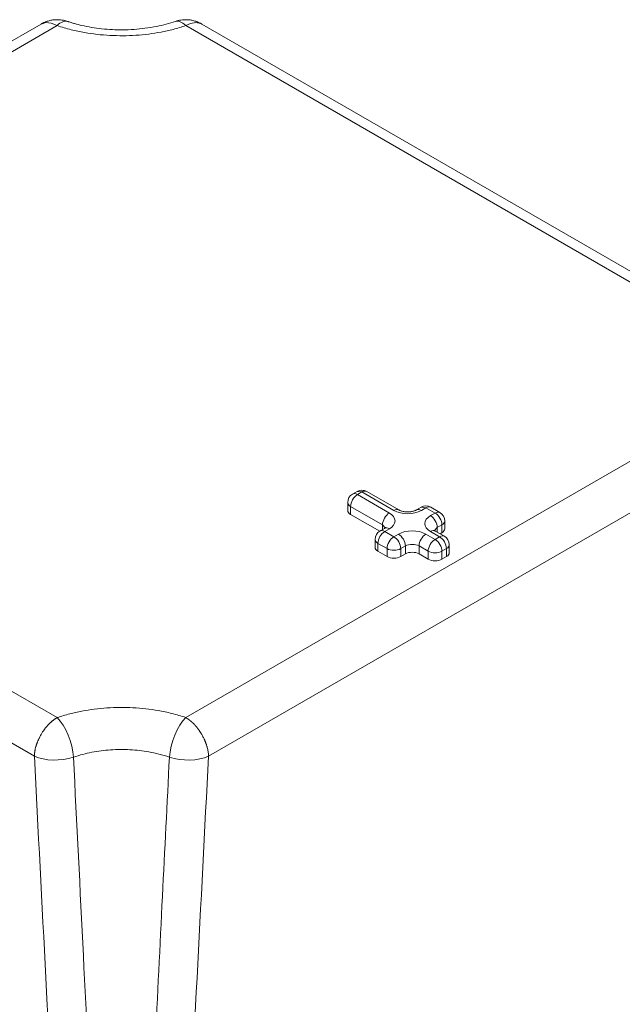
# Model space of a CAD drawing. Header units: millimetres. Extents: x 0 to 594, y 0 to 420.
# Tile 27 of 28: x 481 to 518, y 320 to 381. Entities that reach past the tile are written whole.
import ezdxf

# ---------------------------------------------------------------- set-up
doc = ezdxf.new("R2010")
doc.units = ezdxf.units.MM
doc.linetypes.add('K5LT_THIN', pattern=[0])
doc.layers.add('Системный слой (1)', color=7, linetype='Continuous', true_color=0x6c6c6c)

# ---------------------------------------------------------------- blocks, each defined once
blk = doc.blocks.new('U97')
at = {"layer": 'Системный слой (1)', "color": 7, "linetype": 'K5LT_THIN', "lineweight": 18, "true_color": 0xffffff}
for p, q in [((491.231, 381.078), (491.52, 381.211)), ((491.52, 381.211), (491.868, 381.271)), ((491.868, 381.271), (492.173, 381.207)), ((492.173, 381.207), (492.231, 381.177)), ((492.231, 381.177), (492.231, 381.177))]:
    blk.add_line(p, q, dxfattribs=at)
blk = doc.blocks.new('U126')
at = {"layer": 'Системный слой (1)', "color": 7, "linetype": 'K5LT_THIN', "lineweight": 18, "true_color": 0xffffff}
for p, q in [((482.272, 381.177), (482.565, 381.268)), ((482.565, 381.268), (482.906, 381.234)), ((482.906, 381.234), (483.272, 381.078)), ((482.272, 381.177), (482.272, 381.177))]:
    blk.add_line(p, q, dxfattribs=at)
blk = doc.blocks.new('U159')
at = {"layer": 'Системный слой (1)', "color": 7, "linetype": 'K5LT_THIN', "lineweight": 18, "true_color": 0xffffff}
for p in [(502.144, 352.192), (501.844, 352.222)]:
    blk.add_line(p, (501.844, 352.222), dxfattribs=at)
blk = doc.blocks.new('U163')
at = {"layer": 'Системный слой (1)', "color": 7, "linetype": 'K5LT_THIN', "lineweight": 18, "true_color": 0xffffff}
for p in [(506.104, 351.212), (505.804, 351.242)]:
    blk.add_line(p, (505.804, 351.242), dxfattribs=at)

msp = doc.modelspace()

# ---------------------------------------------------------------- linework, layer by layer
at = {"layer": 'Системный слой (1)', "color": 7, "linetype": 'K5LT_THIN', "lineweight": 18, "true_color": 0xffffff}
for p, q in [((482.2721, 381.1775), (449.1317, 362.0438)), ((483.2721, 381.0784), (450.1318, 361.9448)), ((482.2721, 381.1774), (482.2721, 381.1774)), ((524.3714, 361.9448), (491.2311, 381.0784)), ((492.2311, 381.1775), (492.2311, 381.1774)), ((525.3715, 362.0438), (492.2311, 381.1775)), ((450.1318, 357.3496), (483.2721, 338.2161)), ((491.2311, 338.2161), (524.3714, 357.3496)), ((448.7184, 354.9576), (481.8587, 335.8241)), ((492.6445, 335.8241), (525.7848, 354.9576)), ((501.8444, 352.2217), (501.5616, 352.0584)), ((502.1444, 352.1919), (501.8616, 352.0287)), ((501.8616, 352.0287), (503.8415, 350.8856)), ((504.1243, 351.0489), (502.1444, 352.1919)), ((504.4243, 351.0786), (502.4444, 352.2217)), ((501.2616, 351.0489), (501.2616, 351.5388)), ((501.4373, 350.8039), (501.4373, 351.2938)), ((501.4373, 351.2938), (503.4172, 350.1507)), ((501.4373, 350.8039), (503.2418, 349.7621)), ((505.8042, 351.2419), (505.5214, 351.0786)), ((506.1042, 351.2122), (505.8214, 351.0489)), ((506.6699, 350.8856), (506.1042, 351.2122)), ((506.3871, 350.7223), (506.6699, 350.8856)), ((506.9699, 350.9153), (506.4042, 351.2419)), ((503.4172, 349.8637), (503.4172, 350.1507)), ((503.4172, 350.1507), (503.5845, 349.9637)), ((506.8113, 349.9874), (507.0942, 350.1507)), ((507.0942, 349.6608), (507.0942, 350.1507)), ((507.2699, 349.9058), (507.2699, 350.3957)), ((503.5415, 349.9355), (503.2586, 349.7722)), ((503.8415, 349.9058), (503.5586, 349.7425)), ((503.5586, 349.7425), (504.1243, 349.4159)), ((504.1243, 349.4159), (504.4072, 349.5792)), ((506.1042, 349.5792), (506.6699, 349.2526)), ((506.9528, 349.4159), (506.3871, 349.7425)), ((506.644, 349.8004), (506.8113, 349.9874)), ((507.2528, 349.4456), (506.6871, 349.7722)), ((506.8113, 349.7004), (506.8113, 349.9874)), ((506.9871, 349.599), (507.0942, 349.6608)), ((502.9586, 348.7627), (502.9586, 349.2526)), ((503.1344, 348.5177), (503.1344, 349.0076)), ((503.1344, 349.0076), (503.7001, 348.681)), ((506.6699, 349.2526), (506.9528, 349.4159)), ((507.5528, 348.4361), (507.5528, 348.926)), ((503.1344, 348.5177), (503.7001, 348.1911)), ((503.7001, 348.1911), (503.7001, 348.681)), ((504.5486, 348.681), (504.8314, 348.8443)), ((504.5486, 348.1911), (504.5486, 348.681)), ((504.5486, 348.1911), (504.8314, 348.3544)), ((504.8314, 348.3544), (504.8314, 348.8443)), ((505.68, 348.8443), (506.2456, 348.5177)), ((505.68, 348.3544), (505.68, 348.8443)), ((505.68, 348.3544), (506.2456, 348.0278)), ((506.2456, 348.0278), (506.2456, 348.5177)), ((507.0942, 348.5177), (507.377, 348.681)), ((507.0942, 348.0278), (507.0942, 348.5177)), ((507.377, 348.1911), (507.377, 348.681)), ((507.0942, 348.0278), (507.377, 348.1911))]:
    msp.add_line(p, q, dxfattribs=at)
for centre, start, end in [((501.8616, 351.5388), 120, 180), ((502.1444, 351.7021), 60, 120), ((506.1042, 350.7223), 60, 120), ((506.6699, 350.3957), 0, 60), ((503.5586, 349.2526), 120, 180), ((506.9528, 348.926), 0, 60)]:
    msp.add_arc(centre, 0.6, start, end, dxfattribs=at)
for centre, major_axis, ratio, start_param, end_param in [((483.2721, 379.4454), (0.6431, 1.8938), 0.413965, 6.2810967, 6.9702192), ((491.2311, 379.4454), (-0.6431, 1.8938), 0.413965, 5.5961514, 6.2852739), ((501.8616, 351.5388), (0.3, 0.5196), 0.5773503, 0.7853982, 2.3561945), ((501.8616, 351.5388), (-0.3, 0.5196), 0.5773503, 5.4977871, 6.2831853), ((502.1444, 351.7021), (-0.3, 0.5196), 0.5773503, 6.2831808, 6.2831853), ((502.1444, 351.7021), (0.3, 0.5196), 0.5773503, 0, 0.7853982), ((501.8616, 351.5388), (-0.6, 0), 0.5773503, 0, 0.7853982), ((501.8616, 351.0489), (-0.6, 0), 0.5773503, 0, 0.7853982), ((503.8415, 350.3957), (-0.3, -0.5196), 0.5773503, 3.9269908, 5.4977871), ((502.993, 350.3957), (1.2, 0), 0.5773503, 5.4977871, 7.0685835), ((504.1243, 350.559), (0.3, 0.5196), 0.5773503, 0, 0.7853982), ((504.9729, 351.5388), (1.2, 0), 0.5773503, 3.9269908, 5.4977871), ((505.8214, 350.559), (-0.3, 0.5196), 0.5773503, 5.4977871, 6.2831853), ((506.1042, 350.7223), (-0.3, 0.5196), 0.5773503, 6.2831808, 6.2831853), ((507.2356, 350.2324), (-1.2, 0), 0.5773503, 5.4977871, 7.0685835), ((506.1042, 350.7223), (0.3, 0.5196), 0.5773503, 0, 0.7853982), ((506.3871, 350.2324), (-0.3, 0.5196), 0.5773503, 3.9269908, 5.4977871), ((506.6699, 350.3957), (0.3, 0.5196), 0.5773503, 0, 0.7853982), ((506.6699, 350.3957), (0.3, -0.5196), 0.5773503, 0.7853982, 2.3561945), ((506.6699, 350.3957), (0.6, 0), 0.5773503, 5.4977871, 6.2831853), ((503.5586, 349.2526), (0.3, 0.5196), 0.5773503, 0.7853982, 2.3561945), ((503.5586, 349.2526), (-0.3, 0.5196), 0.5773503, 5.4977871, 6.2831853), ((503.8415, 349.4159), (-0.3, 0.5196), 0.5773503, 5.4977871, 6.2831853), ((505.2557, 349.0893), (-1.2, 0), 0.5773503, 3.9269908, 5.4977871), ((504.4072, 349.0893), (0.3, -0.5196), 0.5773503, 0.7853982, 2.3561945), ((506.1042, 349.0893), (0.3, 0.5196), 0.5773503, 0.7853982, 2.3561945), ((506.3871, 349.2526), (0.3, 0.5196), 0.5773503, 0, 0.7853982), ((506.9528, 348.926), (0.3, 0.5196), 0.5773503, 0, 0.7853982), ((506.6699, 349.9058), (0.6, 0), 0.5773503, 5.4977871, 6.2831853), ((503.5586, 349.2526), (-0.6, 0), 0.5773503, 0, 0.7853982), ((504.1243, 348.926), (-0.3, -0.5196), 0.5773503, 3.9269908, 5.4977871), ((504.1243, 348.926), (-0.3, 0.5196), 0.5773503, 3.9269908, 5.4977871), ((505.2557, 348.5994), (-0.6, 0), 0.5773503, 3.9269908, 5.4977871), ((506.6699, 348.7627), (-0.3, -0.5196), 0.5773503, 3.9269908, 5.4977871), ((506.6699, 348.7627), (-0.3, 0.5196), 0.5773503, 3.9269908, 5.4977871), ((506.9528, 348.926), (0.3, -0.5196), 0.5773503, 0.7853982, 2.3561945), ((506.9528, 348.926), (0.6, 0), 0.5773503, 5.4977871, 6.2831853), ((503.5586, 348.7627), (-0.6, 0), 0.5773503, 0, 0.7853982), ((504.1243, 348.926), (-0.6, 0), 0.5773503, 0.7853982, 2.3561945), ((505.2557, 348.1095), (0.6, 0), 0.5773503, 0.7853982, 2.3561945), ((506.6699, 348.7627), (-0.6, 0), 0.5773503, 0.7853982, 2.3561945), ((506.9528, 348.4361), (0.6, 0), 0.5773503, 5.4977871, 6.2831853), ((504.1243, 348.4361), (0.6, 0), 0.5773503, 3.9269908, 5.4977871), ((506.6699, 348.2728), (0.6, 0), 0.5773503, 3.9269908, 5.4977871), ((483.2721, 336.5831), (-0.6431, 1.8938), 0.413965, 4.1293754, 5.5961514), ((491.2311, 336.5831), (0.6431, 1.8938), 0.413965, 0.6870339, 2.1538099), ((483.2721, 336.5831), (-1.9973, -0.1036), 0.4974261, 0.7592116, 2.0741266), ((491.2311, 336.5831), (1.9973, -0.1036), 0.4974261, 4.2090587, 5.5239737)]:
    msp.add_ellipse(centre, major_axis=major_axis, ratio=ratio, start_param=start_param, end_param=end_param, dxfattribs=at)
for points, knots in [([(482.2722, 381.1775), (482.278, 381.1809), (482.2839, 381.1842), (482.3, 381.1933), (482.3104, 381.199), (482.3286, 381.2089), (482.3365, 381.2131), (482.3567, 381.2237), (482.3691, 381.23), (482.4046, 381.2477), (482.428, 381.2587), (482.4976, 381.29), (482.5445, 381.309), (482.6689, 381.354), (482.7475, 381.3771), (482.903, 381.4126), (482.9818, 381.4257), (483.1327, 381.4419), (483.2046, 381.4456), (483.3455, 381.4452), (483.4144, 381.4414), (483.5393, 381.4283), (483.5972, 381.4197), (483.7103, 381.3975), (483.7621, 381.3852), (483.8478, 381.361), (483.8823, 381.3503), (483.9152, 381.3391)], [0.4757796, 0.4757796, 0.4757796, 0.4757796, 0.672087, 0.672087, 1.016914, 1.016914, 1.2772557, 1.2772557, 1.6821917, 1.6821917, 2.434212, 2.434212, 3.9093343, 3.9093343, 6.290294, 6.290294, 8.5747405, 8.5747405, 10.70646, 10.70646, 12.6714688, 12.6714688, 14.3959583, 14.3959583, 15.9688147, 15.9688147, 17, 17, 17, 17]), ([(483.9152, 381.3391), (483.9157, 381.339), (483.9161, 381.3388), (483.9172, 381.3385), (483.9178, 381.3383), (483.9196, 381.3376), (483.9208, 381.3372), (483.9243, 381.3361), (483.9266, 381.3353), (483.9335, 381.333), (483.938, 381.3314), (483.9517, 381.3268), (483.9609, 381.3238), (483.9881, 381.3147), (484.0062, 381.3088), (484.0605, 381.2912), (484.0968, 381.2797), (484.2057, 381.246), (484.279, 381.2243), (484.5, 381.1621), (484.6504, 381.1237), (484.9975, 381.0442), (485.1961, 381.005), (485.6044, 380.9367), (485.8145, 380.9079), (486.248, 380.8612), (486.4716, 380.8439), (486.8966, 380.8234), (487.0975, 380.819), (487.5477, 380.8208), (487.7968, 380.8299), (488.2651, 380.8621), (488.4846, 380.8838), (488.9474, 380.9432), (489.1897, 380.9828), (489.6323, 381.0712), (489.8339, 381.1182), (490.2219, 381.2217), (490.4082, 381.2781), (490.588, 381.3391)], [0, 0, 0, 0, 0.0047619, 0.0047619, 0.0110729, 0.0110729, 0.0231785, 0.0231785, 0.0468734, 0.0468734, 0.0937468, 0.0937468, 0.1869772, 0.1869772, 0.3713716, 0.3713716, 0.7360276, 0.7360276, 1.4570739, 1.4570739, 2.882635, 2.882635, 4.6823676, 4.6823676, 6.5202776, 6.5202776, 8.431768, 8.431768, 10.1326549, 10.1326549, 12.2425551, 12.2425551, 14.131805, 14.131805, 16.2811356, 16.2811356, 18.1564082, 18.1564082, 20, 20, 20, 20]), ([(492.231, 381.1775), (492.2252, 381.1809), (492.2193, 381.1842), (492.2032, 381.1933), (492.1928, 381.199), (492.1746, 381.2089), (492.1667, 381.2131), (492.1465, 381.2237), (492.1341, 381.23), (492.0986, 381.2477), (492.0753, 381.2587), (492.0056, 381.29), (491.9587, 381.309), (491.8343, 381.354), (491.7557, 381.3771), (491.6002, 381.4126), (491.5214, 381.4257), (491.3705, 381.4419), (491.2986, 381.4456), (491.1578, 381.4452), (491.0888, 381.4414), (490.9639, 381.4283), (490.906, 381.4197), (490.793, 381.3975), (490.7411, 381.3852), (490.6554, 381.361), (490.6209, 381.3503), (490.588, 381.3391)], [0.4764515, 0.4764515, 0.4764515, 0.4764515, 0.672087, 0.672087, 1.016914, 1.016914, 1.2772557, 1.2772557, 1.6821917, 1.6821917, 2.434212, 2.434212, 3.9093343, 3.9093343, 6.290294, 6.290294, 8.5747405, 8.5747405, 10.70646, 10.70646, 12.6714688, 12.6714688, 14.3959583, 14.3959583, 15.9688147, 15.9688147, 17, 17, 17, 17]), ([(483.2721, 381.0784), (483.5523, 380.9832), (484.1071, 380.8207), (484.9383, 380.645), (485.7438, 380.5291), (486.5375, 380.4635), (487.3442, 380.4451), (488.147, 380.4743), (488.9371, 380.5505), (489.7108, 380.6726), (490.4811, 380.8446), (490.9802, 380.9931), (491.2311, 381.0784)], [0, 0, 0, 0, 1.5191115, 2.9013022, 4.1287869, 5.3929102, 6.6427191, 7.8965008, 9.1464995, 10.3803301, 11.6397011, 13, 13, 13, 13]), ([(505.5214, 351.0786), (505.5209, 351.0783), (505.5203, 351.078), (505.5189, 351.0772), (505.5181, 351.0767), (505.5156, 351.0753), (505.5139, 351.0744), (505.5092, 351.0717), (505.506, 351.07), (505.4971, 351.0653), (505.4912, 351.0623), (505.478, 351.0558), (505.4705, 351.0523), (505.4441, 351.0405), (505.4238, 351.0323), (505.3831, 351.0179), (505.3633, 351.0115), (505.3167, 350.998), (505.2894, 350.9912), (505.2328, 350.9793), (505.2035, 350.9741), (505.1557, 350.9674), (505.1378, 350.9652), (505.0862, 350.96), (505.0522, 350.9578), (504.9912, 350.9559), (504.9643, 350.9558), (504.9021, 350.9573), (504.8669, 350.9594), (504.7987, 350.966), (504.7658, 350.9704), (504.7028, 350.9812), (504.6727, 350.9874), (504.6258, 350.9991), (504.6082, 351.0039), (504.5659, 351.0166), (504.542, 351.0248), (504.4987, 351.0417), (504.4789, 351.0504), (504.4479, 351.0655), (504.4358, 351.0719), (504.4243, 351.0786)], [0, 0, 0, 0, 0.0368734, 0.0368734, 0.098329, 0.098329, 0.2089491, 0.2089491, 0.4178982, 0.4178982, 0.7743174, 0.7743174, 1.191616, 1.191616, 2.192166, 2.192166, 3.0501303, 3.0501303, 4.1214191, 4.1214191, 5.1927079, 5.1927079, 5.8246746, 5.8246746, 6.9899507, 6.9899507, 7.9021617, 7.9021617, 9.1055801, 9.1055801, 10.2718273, 10.2718273, 11.402981, 11.402981, 12.1188188, 12.1188188, 13.1840158, 13.1840158, 14.2094868, 14.2094868, 15, 15, 15, 15]), ([(503.6121, 349.9873), (503.6131, 349.9889), (503.6141, 349.9903), (503.6142, 349.9906), (503.6135, 349.9896), (503.61, 349.9857), (503.6071, 349.9826), (503.5982, 349.9745), (503.5923, 349.9695), (503.5828, 349.9624), (503.5808, 349.9609), (503.5745, 349.9563), (503.5698, 349.9531), (503.5579, 349.9453), (503.5503, 349.9406), (503.5418, 349.9357), (503.5417, 349.9356), (503.5415, 349.9355)], [0, 0, 0, 0, 1.2385115, 1.2385115, 2.3977397, 2.3977397, 3.6955496, 3.6955496, 5.0313545, 5.0313545, 5.3716393, 5.3716393, 6.0522091, 6.0522091, 6.9807805, 6.9807805, 7, 7, 7, 7]), ([(506.6871, 349.7722), (506.6864, 349.7726), (506.6857, 349.773), (506.6838, 349.7741), (506.6826, 349.7748), (506.6793, 349.7767), (506.6772, 349.778), (506.6714, 349.7816), (506.6677, 349.7839), (506.6582, 349.7902), (506.6526, 349.794), (506.6438, 349.8005), (506.6403, 349.8032), (506.6313, 349.8104), (506.6265, 349.8146), (506.6225, 349.8184), (506.622, 349.8189), (506.6207, 349.8202), (506.62, 349.821), (506.6186, 349.8223), (506.6181, 349.8229), (506.6171, 349.824), (506.6167, 349.8244), (506.6161, 349.8252), (506.6158, 349.8255), (506.6153, 349.826), (506.6151, 349.8263), (506.6147, 349.8268), (506.6144, 349.8272), (506.6144, 349.8272), (506.6148, 349.8266), (506.6158, 349.825), (506.6163, 349.8241), (506.6167, 349.8235)], [0, 0, 0, 0, 0.0868098, 0.0868098, 0.238727, 0.238727, 0.520859, 0.520859, 1.041718, 1.041718, 1.9749313, 1.9749313, 2.694782, 2.694782, 4.0697671, 4.0697671, 4.2688386, 4.2688386, 4.640874, 4.640874, 4.979088, 4.979088, 5.2865552, 5.2865552, 5.5660709, 5.5660709, 5.8455866, 5.8455866, 6.404618, 6.404618, 7.5226807, 7.5226807, 8, 8, 8, 8]), ([(491.2311, 338.2161), (490.9509, 338.3113), (490.3961, 338.4738), (489.5649, 338.6495), (488.7594, 338.7653), (487.9657, 338.831), (487.159, 338.8493), (486.3562, 338.8201), (485.5661, 338.744), (484.7924, 338.6218), (484.0221, 338.4499), (483.523, 338.3013), (483.2721, 338.2161)], [0, 0, 0, 0, 1.5191115, 2.9013022, 4.1287869, 5.3929102, 6.6427191, 7.8965008, 9.1464995, 10.3803301, 11.6397011, 13, 13, 13, 13]), ([(483.2721, 338.2161), (483.2535, 338.2054), (483.2293, 338.1909), (483.193, 338.168), (483.163, 338.1485), (483.1266, 338.1236), (483.0902, 338.0977), (483.054, 338.0708), (483.0179, 338.0429), (482.9818, 338.0141), (482.9462, 337.9842), (482.9105, 337.9533), (482.8633, 337.9108), (482.8165, 337.8665), (482.7703, 337.8204), (482.7365, 337.7855), (482.6949, 337.741), (482.6388, 337.6785), (482.5727, 337.5997), (482.4637, 337.4603), (482.3421, 337.2832), (482.2342, 337.096), (482.1706, 336.9723), (482.1349, 336.8979), (482.1081, 336.8387), (482.0868, 336.7901), (482.0677, 336.7441), (482.05, 336.6997), (482.034, 336.6577), (482.0233, 336.628), (482.0124, 336.5987), (482.0015, 336.5668), (481.9865, 336.5219), (481.9718, 336.475), (481.9476, 336.3934), (481.9267, 336.3123), (481.9096, 336.235), (481.9015, 336.1949), (481.8949, 336.16), (481.8895, 336.1285), (481.8852, 336.1028), (481.8825, 336.0835), (481.8796, 336.0651), (481.8767, 336.0435), (481.8733, 336.0169), (481.8703, 335.9909), (481.8678, 335.9654), (481.8654, 335.9407), (481.8635, 335.9165), (481.8608, 335.8775), (481.8594, 335.8468), (481.8587, 335.8241)], [0, 0, 0, 0, 1.3337624, 1.7372049, 2.6118692, 3.4889895, 4.3655441, 5.2415726, 6.1174924, 6.9941588, 7.8716021, 8.750873, 9.6306061, 11.3934017, 12.2773061, 13.1627485, 14.0032587, 15.5268091, 17.6004407, 19.3800613, 24.683554, 28.543696, 30.3329902, 31.7634124, 32.7546952, 33.6653928, 34.4943116, 35.3216152, 36.1451613, 36.8335291, 36.9664492, 37.784772, 38.602565, 39.4715067, 40.3924529, 43.1548823, 44.0143466, 44.7655871, 45.4318981, 46.0050389, 46.5700487, 46.9129081, 47.1143458, 47.645927, 48.1607054, 48.6713008, 49.1697156, 49.6600822, 50.1384656, 50.6129357, 52, 52, 52, 52]), ([(492.6445, 335.8241), (492.6441, 335.8382), (492.6429, 335.8666), (492.6403, 335.9096), (492.6368, 335.9527), (492.6296, 336.0234), (492.6161, 336.1206), (492.5928, 336.2422), (492.5711, 336.3333), (492.5546, 336.3949), (492.5472, 336.4212), (492.5406, 336.444), (492.5308, 336.4771), (492.5179, 336.5183), (492.5034, 336.5619), (492.4923, 336.5942), (492.4807, 336.6264), (492.4688, 336.659), (492.4561, 336.692), (492.443, 336.7254), (492.4274, 336.7633), (492.4095, 336.8061), (492.3885, 336.8536), (492.347, 336.9441), (492.2816, 337.0736), (492.1726, 337.263), (492.0786, 337.4037), (492.0127, 337.4929), (491.9946, 337.5169), (491.9713, 337.5475), (491.9436, 337.5827), (491.9139, 337.6191), (491.8923, 337.6451), (491.8709, 337.6702), (491.8499, 337.6944), (491.829, 337.7179), (491.8084, 337.7408), (491.7878, 337.7632), (491.7669, 337.7851), (491.7461, 337.8068), (491.7269, 337.8262), (491.713, 337.8404), (491.6987, 337.8544), (491.6823, 337.8704), (491.6635, 337.8882), (491.6492, 337.902), (491.6343, 337.9154), (491.6167, 337.9317), (491.5943, 337.9517), (491.5718, 337.9714), (491.549, 337.9909), (491.5259, 338.0101), (491.5025, 338.0291), (491.4789, 338.048), (491.4548, 338.0664), (491.4306, 338.0846), (491.4063, 338.1026), (491.3817, 338.12), (491.3569, 338.1371), (491.3068, 338.1707), (491.2648, 338.1967), (491.2311, 338.2161)], [0, 0, 0, 0, 1.0298567, 2.0576365, 3.0817281, 4.0925911, 7.0337012, 9.8037687, 12.3542457, 13.1463539, 13.9174906, 14.1050014, 14.6612197, 16.1229527, 16.8404318, 17.551696, 18.2633477, 18.9832396, 19.7111239, 20.4540144, 21.203663, 22.2416068, 23.30183, 24.3846746, 28.3198907, 32.1054147, 37.6043352, 38.583665, 38.9016177, 39.4528668, 40.9483238, 41.6684925, 42.3726471, 43.0530242, 43.7255169, 44.3823459, 45.0314738, 45.6728905, 46.3142804, 46.9563662, 47.5993217, 48.0598643, 48.2445217, 48.8910011, 49.5416356, 49.9285936, 50.1952396, 50.8532668, 51.5126031, 52.1773978, 52.8464008, 53.5228902, 54.2025902, 54.8906632, 55.5840663, 56.2844482, 56.9863346, 57.6931181, 58.4031601, 59.118214, 62, 62, 62, 62]), ([(490.2226, 335.7628), (490.0119, 335.8354), (489.5956, 335.9592), (488.973, 336.0924), (488.3712, 336.1799), (487.7792, 336.2292), (487.1775, 336.2428), (486.5788, 336.2204), (485.9897, 336.1625), (485.4127, 336.0698), (484.8388, 335.9395), (484.4672, 335.8271), (484.2806, 335.7628)], [0, 0, 0, 0, 1.5299743, 2.916273, 4.1414264, 5.4048019, 6.653126, 7.9053571, 9.1534819, 10.3861577, 11.6450479, 13, 13, 13, 13]), ([(481.8587, 335.8241), (482.0961, 331.2454), (482.5712, 322.0879), (483.2062, 309.875), (483.6845, 300.7063), (483.9248, 296.1167), (484.0052, 294.5824)], [0, 0, 0, 0, 2.3316749, 4.6633499, 6.2189054, 7, 7, 7, 7]), ([(484.2806, 335.7628), (484.4864, 331.6628), (484.8884, 323.6234), (485.4372, 312.5066), (485.9089, 302.7654), (486.1825, 296.9633), (486.3082, 294.238)], [0, 0, 0, 0, 2.0745016, 4.0675123, 5.6230679, 7, 7, 7, 7]), ([(488.195, 294.238), (488.3875, 298.4101), (488.7635, 306.3044), (489.3004, 317.2706), (489.7806, 326.9411), (490.0784, 332.8893), (490.2226, 335.7628)], [0, 0, 0, 0, 2.1079478, 3.9905099, 5.5460655, 7, 7, 7, 7])]:
    msp.add_open_spline(points, degree=3, knots=knots, dxfattribs=at)
msp.add_open_spline([(490.498, 294.5824), (490.7383, 299.1657), (491.2167, 308.3312), (491.9315, 322.0781), (492.4069, 331.2421), (492.6445, 335.8241)], degree=3, dxfattribs=at)

# ---------------------------------------------------------------- block references
at = {"layer": 'Системный слой (1)'}
for name in ['U126', 'U97', 'U159', 'U163']:
    msp.add_blockref(name, (0, 0), dxfattribs=at)

doc.saveas('drawing.dxf')
